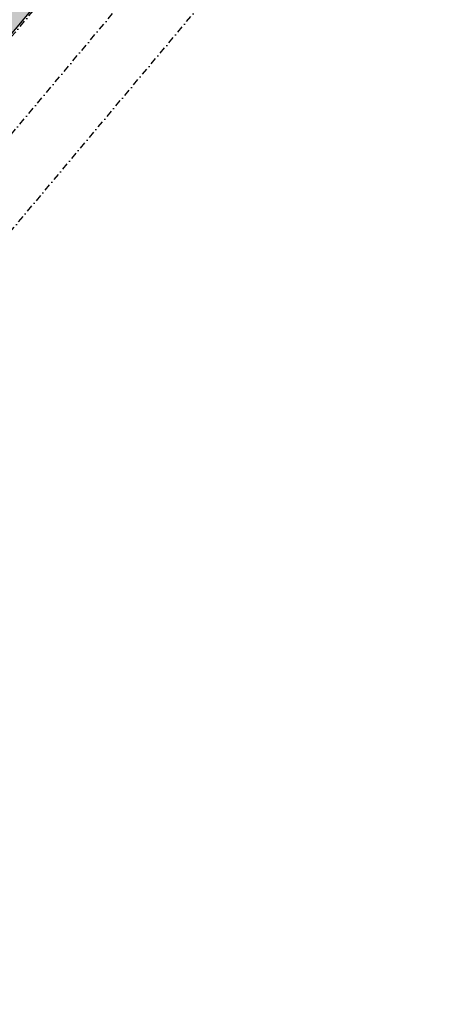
# Model space of a CAD drawing. Header units: millimetres. Extents: x 834092093 to 834533152, y 817697553 to 818073953.
# Tile 13 of 19: x 834204020 to 834234689, y 817948525 to 818020156. Entities that reach past the tile are written whole.
import ezdxf

# ---------------------------------------------------------------- set-up
doc = ezdxf.new("R2010")
doc.units = ezdxf.units.MM
doc.header["$LTSCALE"] = 1000
doc.header["$MEASUREMENT"] = 0
doc.linetypes.add('DASHDOT', pattern=[1, 0.5, -0.25, 0, -0.25])
for name, color, linetype in [('VPA023_Grid-H', 7, 'DASHDOT'), ('VPA060_Hatch', 253, 'Continuous'), ('VPA802_Contour', 7, 'Continuous')]:
    doc.layers.add(name, color=color, linetype=linetype)

msp = doc.modelspace()

# ---------------------------------------------------------------- hatches: boundary and pattern name
at = {"layer": 'VPA060_Hatch', "ltscale": 500}
h = msp.add_hatch(dxfattribs=at)
h.set_pattern_fill('EARTH', color=256, scale=2000, angle=45, style=0)
h.set_pattern_definition([(95, (834290812.4, 817871655.84), (-541.6752, 454.5195), [500, -500]), (95, (834290625.6, 817871639.5), (-541.6752, 454.5195), [500, -500]), (95, (834290438.8, 817871623.16), (-541.6752, 454.5195), [500, -500]), (185, (834290371.1, 817871679.97), (-454.5195, -541.6752), [500, -500]), (185, (834290354.76, 817871866.76), (-454.5195, -541.6752), [500, -500]), (185, (834290338.4, 817872053.54), (-454.5195, -541.6752), [500, -500])])
h.paths.add_polyline_path([(834301815, 817885919), (834301815, 817885919), (834288879, 817870503), (834288879, 817870503), (834243604, 817816624), (834120302, 817920087), (834225735, 818045738), (834349037, 817942275)], flags=16)
h.paths.add_polyline_path([(834092093, 817917584), (834223302, 818073953), (834377285, 817944746), (834246076, 817788377)])

# ---------------------------------------------------------------- linework, layer by layer
at = {"layer": 'VPA023_Grid-H'}
for points in [[(834120481, 817920068), (834225786, 818045565), (834348897, 817942262), (834243592, 817816765)], [(834126891, 817920628), (834226346, 818039155), (834342486, 817941702), (834243031, 817823175)], [(834133231, 817921183), (834226901, 818032815), (834336147, 817941147), (834242476, 817829515)]]:
    msp.add_lwpolyline(points, close=True, dxfattribs=at)
at = {"layer": 'VPA802_Contour', "color": 3}
msp.add_lwpolyline([(834301815, 817885919), (834301815, 817885919), (834288879, 817870503), (834288879, 817870503), (834243604, 817816624), (834120302, 817920087), (834225735, 818045738), (834349037, 817942275), (834301815, 817885919)], dxfattribs=at)

doc.saveas('drawing.dxf')
